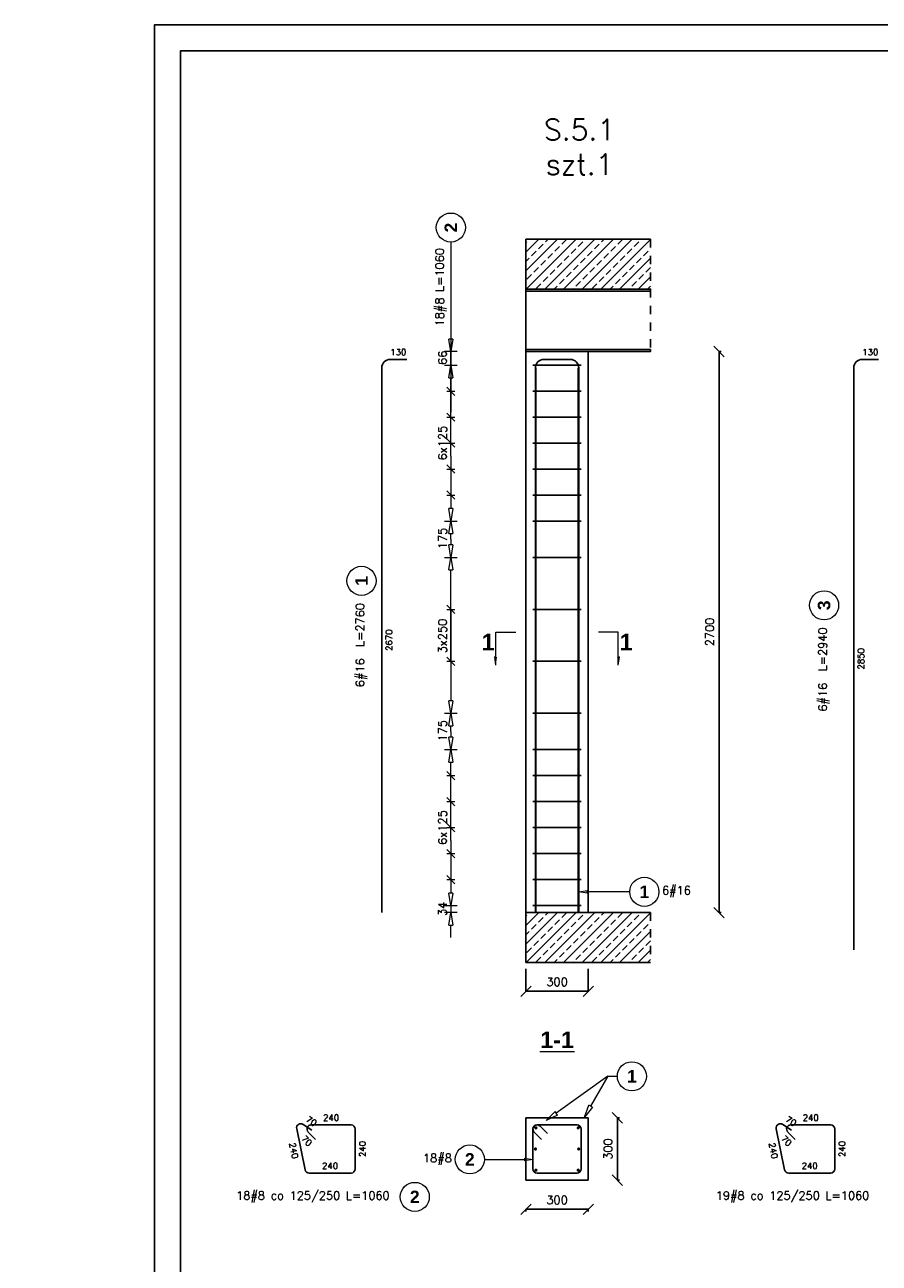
# Model space of a CAD drawing. Header units: millimetres. Extents: x -62590 to 46238, y 147773 to 522018.
# Tile 48 of 93: x 1238 to 5350, y 259958 to 265918. Entities that reach past the tile are written whole.
import ezdxf

# ---------------------------------------------------------------- set-up
doc = ezdxf.new("R2010")
doc.units = ezdxf.units.MM
doc.linetypes.add('DASHED', pattern=[2, 1, -1])
for name, color, linetype in [('!PB_Ramka', 7, 'Continuous'), ('AutoCAD_Structural_Detailing_deskowanie', 2, 'Continuous'), ('AutoCAD_Structural_Detailing_kształt pręta', 7, 'Continuous'), ('AutoCAD_Structural_Detailing_opis kształtu pręta', 7, 'Continuous'), ('AutoCAD_Structural_Detailing_opis rozkładu', 7, 'Continuous'), ('AutoCAD_Structural_Detailing_pręt wyrzucony', 7, 'Continuous'), ('AutoCAD_Structural_Detailing_pręty punktowe', 7, 'Continuous'), ('AutoCAD_Structural_Detailing_rozkład pręta', 7, 'Continuous'), ('AutoCAD_Structural_Detailing_symbole graficzne', 7, 'Continuous'), ('e-cad_cienkie', 1, 'Continuous')]:
    doc.layers.add(name, color=color, linetype=linetype)
doc.styles.add('style1', font='simplex.shx')
doc.styles.add('style3', font='arialbd.ttf')
doc.styles.add('style5', font='arialbd.ttf')
doc.dimstyles.new('RBCT DIM 20', dxfattribs={"dimtxt": 40, "dimasz": 50, "dimexe": 2.5, "dimexo": 150, "dimgap": 25, "dimtad": 1, "dimdec": 0, "dimzin": 1, "dimtxsty": 'style1', "dimblk": 'OBLIQUE', "dimcen": 50, "dimclrd": 8, "dimclre": 8, "dimclrt": 2, "dimadec": 0, "dimazin": 0, "dimtfac": 1, "dimtdec": 0, "dimtmove": 0, "dimatfit": 3, "dimfxl": 1, "dimarcsym": 0})

# ---------------------------------------------------------------- blocks, each defined once
blk = doc.blocks.new('_Oblique')
at = {"color": 0, "linetype": 'ByBlock', "lineweight": -2}
blk.add_line((-0.5, -0.5), (0.5, 0.5), dxfattribs=at)
blk = doc.blocks.new('*D37')
at = {"layer": 'AutoCAD_Structural_Detailing_deskowanie', "color": 8, "lineweight": -2}
for p, q in [((4579, 261645.3), (4579, 264345.3)), ((4589, 264345.3), (4581.5, 264345.3)), ((4589, 261645.3), (4581.5, 261645.3))]:
    blk.add_line(p, q, dxfattribs=at)
at = {"layer": 'Defpoints', "color": 0, "ltscale": 40}
for p in [(4439, 264345.3), (4579, 264345.3), (4439, 261645.3)]:
    blk.add_point(p, dxfattribs=at)
at = {"layer": 'AutoCAD_Structural_Detailing_deskowanie', "color": 8, "lineweight": -2, "ltscale": 40, "xscale": 50, "yscale": 50, "zscale": 50}
for p, rotation in [((4579, 264345.3), 90), ((4579, 261645.3), 270)]:
    blk.add_blockref('_Oblique', p, dxfattribs=dict(at, rotation=rotation))
at = {"layer": 'AutoCAD_Structural_Detailing_deskowanie', "color": 2, "ltscale": 40, "insert": (4534, 262995.3), "char_height": 40, "attachment_point": 5, "rotation": 90, "style": 'style1'}
blk.add_mtext('2700', dxfattribs=at)
blk = doc.blocks.new('*D38')
at = {"layer": 'AutoCAD_Structural_Detailing_deskowanie', "color": 8, "lineweight": -2}
for p, q in [((3649.5, 261375.3), (3649.5, 261264.3)), ((3949.5, 261375.3), (3949.5, 261264.3)), ((3649.5, 261266.8), (3949.5, 261266.8))]:
    blk.add_line(p, q, dxfattribs=at)
at = {"layer": 'Defpoints', "color": 0, "ltscale": 40}
for p in [(3649.5, 261525.3), (3949.5, 261525.3), (3949.5, 261266.8)]:
    blk.add_point(p, dxfattribs=at)
at = {"layer": 'AutoCAD_Structural_Detailing_deskowanie', "color": 8, "lineweight": -2, "ltscale": 40, "xscale": 50, "yscale": 50, "zscale": 50, "rotation": 180}
blk.add_blockref('_Oblique', (3649.5, 261266.8), dxfattribs=at)
at = {"layer": 'AutoCAD_Structural_Detailing_deskowanie', "color": 8, "lineweight": -2, "ltscale": 40, "xscale": 50, "yscale": 50, "zscale": 50}
blk.add_blockref('_Oblique', (3949.5, 261266.8), dxfattribs=at)
at = {"layer": 'AutoCAD_Structural_Detailing_deskowanie', "color": 2, "ltscale": 40, "insert": (3799.5, 261311.8), "char_height": 40, "attachment_point": 5, "style": 'style1'}
blk.add_mtext('300', dxfattribs=at)
blk = doc.blocks.new('*D39')
at = {"layer": 'AutoCAD_Structural_Detailing_deskowanie', "color": 8, "linetype": 'Continuous', "lineweight": -2}
for p, q in [((4089.5, 260357.5), (4089.5, 260657.5)), ((4099.5, 260657.5), (4092, 260657.5)), ((4099.5, 260357.5), (4092, 260357.5))]:
    blk.add_line(p, q, dxfattribs=at)
at = {"layer": 'Defpoints', "color": 0, "ltscale": 40}
for p in [(3949.5, 260657.5), (4089.5, 260657.5), (3949.5, 260357.5)]:
    blk.add_point(p, dxfattribs=at)
at = {"layer": 'AutoCAD_Structural_Detailing_deskowanie', "color": 8, "lineweight": -2, "ltscale": 40, "xscale": 50, "yscale": 50, "zscale": 50}
for p, rotation in [((4089.5, 260657.5), 90), ((4089.5, 260357.5), 270)]:
    blk.add_blockref('_Oblique', p, dxfattribs=dict(at, rotation=rotation))
at = {"layer": 'AutoCAD_Structural_Detailing_deskowanie', "color": 2, "ltscale": 40, "insert": (4044.5, 260507.5), "char_height": 40, "attachment_point": 5, "rotation": 90, "style": 'style1'}
blk.add_mtext('300', dxfattribs=at)
blk = doc.blocks.new('*D40')
at = {"layer": 'AutoCAD_Structural_Detailing_deskowanie', "color": 8, "linetype": 'Continuous', "lineweight": -2}
for p, q in [((3649.5, 260217.5), (3949.5, 260217.5)), ((3649.5, 260207.5), (3649.5, 260215)), ((3949.5, 260207.5), (3949.5, 260215))]:
    blk.add_line(p, q, dxfattribs=at)
at = {"layer": 'Defpoints', "color": 0, "ltscale": 40}
for p in [(3649.5, 260357.5), (3949.5, 260357.5), (3949.5, 260217.5)]:
    blk.add_point(p, dxfattribs=at)
at = {"layer": 'AutoCAD_Structural_Detailing_deskowanie', "color": 8, "lineweight": -2, "ltscale": 40, "xscale": 50, "yscale": 50, "zscale": 50, "rotation": 180}
blk.add_blockref('_Oblique', (3649.5, 260217.5), dxfattribs=at)
at = {"layer": 'AutoCAD_Structural_Detailing_deskowanie', "color": 8, "lineweight": -2, "ltscale": 40, "xscale": 50, "yscale": 50, "zscale": 50}
blk.add_blockref('_Oblique', (3949.5, 260217.5), dxfattribs=at)
at = {"layer": 'AutoCAD_Structural_Detailing_deskowanie', "color": 2, "ltscale": 40, "insert": (3799.5, 260262.5), "char_height": 40, "attachment_point": 5, "style": 'style1'}
blk.add_mtext('300', dxfattribs=at)
blk = doc.blocks.new('*U28')
at = {"color": 8}
blk.add_lwpolyline([(0, 0), (0, 297), (25, 297), (25, 594), (841, 594), (841, 0)], close=True, dxfattribs=at)
at = {"color": 3}
blk.add_lwpolyline([(30, 5), (836, 5), (836, 589), (30, 589)], close=True, dxfattribs=at)

msp = doc.modelspace()

# ---------------------------------------------------------------- hatches: boundary and pattern name
at = {"layer": 'AutoCAD_Structural_Detailing_pręty punktowe'}
h = msp.add_hatch(color=1, dxfattribs=at)
edge = h.paths.add_edge_path(flags=0)
edge.add_arc((3697.8, 260609.1), 8, 0, 360, ccw=False)
h = msp.add_hatch(color=1, dxfattribs=at)
edge = h.paths.add_edge_path(flags=0)
edge.add_arc((3901.1, 260609.1), 8, 0, 360, ccw=False)
h = msp.add_hatch(color=1, dxfattribs=at)
edge = h.paths.add_edge_path(flags=0)
edge.add_arc((3695.5, 260507.5), 8, 0, 360, ccw=False)
h = msp.add_hatch(color=1, dxfattribs=at)
edge = h.paths.add_edge_path(flags=0)
edge.add_arc((3903.5, 260507.5), 8, 0, 360, ccw=False)
h = msp.add_hatch(color=1, dxfattribs=at)
edge = h.paths.add_edge_path(flags=0)
edge.add_arc((3697.8, 260405.8), 8, 0, 360, ccw=False)
h = msp.add_hatch(color=1, dxfattribs=at)
edge = h.paths.add_edge_path(flags=0)
edge.add_arc((3901.1, 260405.8), 8, 0, 360, ccw=False)
at = {"layer": 'AutoCAD_Structural_Detailing_symbole graficzne', "linetype": 'Continuous', "lineweight": 0}
for points in [[(3504.9, 262835.3), (3504.9, 262875.3), (3510.6, 262875.3)], [(4094.1, 262835.3), (4094.1, 262875.3), (4088.4, 262875.3)]]:
    msp.add_hatch(color=7, dxfattribs=at).paths.add_polyline_path(points, flags=0)
at = {"layer": 'e-cad_cienkie', "linetype": 'ByBlock', "ltscale": 40}
h = msp.add_hatch(dxfattribs=at)
h.set_pattern_fill('ANSI33', color=8, scale=10)
h.set_pattern_definition([(45, (6786.026, 14267.375), (-44.90128, 44.90128), []), (45, (6830.93, 14267.375), (-44.90128, 44.90128), [31.75, -15.875])])
h.paths.add_polyline_path([(4249.5, 264885.3), (3649.5, 264885.3), (3649.5, 264645.3), (4249.5, 264645.3)])
h = msp.add_hatch(dxfattribs=at)
h.set_pattern_fill('ANSI33', color=8, scale=10)
h.set_pattern_definition([(45, (6786.026, 11027.375), (-44.90128, 44.90128), []), (45, (6830.93, 11027.375), (-44.90128, 44.90128), [31.75, -15.875])])
h.paths.add_polyline_path([(4249.5, 261645.3), (3649.5, 261645.3), (3649.5, 261405.3), (4249.5, 261405.3)])

# ---------------------------------------------------------------- linework, layer by layer
at = {"layer": 'AutoCAD_Structural_Detailing_deskowanie', "color": 2, "linetype": 'Continuous'}
for p, q in [((3949.5, 264345.3), (3649.5, 264345.3)), ((3649.5, 264345.3), (3649.5, 261645.3)), ((3949.5, 261645.3), (3949.5, 264345.3)), ((3649.5, 261645.3), (3949.5, 261645.3)), ((3949.5, 260657.5), (3649.5, 260657.5)), ((3649.5, 260657.5), (3649.5, 260357.5)), ((3949.5, 260657.5), (3649.5, 260657.5)), ((3649.5, 260657.5), (3649.5, 260357.5)), ((3949.5, 260357.5), (3949.5, 260657.5)), ((3949.5, 260357.5), (3949.5, 260657.5)), ((3649.5, 260357.5), (3949.5, 260357.5)), ((3649.5, 260357.5), (3949.5, 260357.5))]:
    msp.add_line(p, q, dxfattribs=at)
at = {"layer": 'AutoCAD_Structural_Detailing_deskowanie', "color": 0, "lineweight": 0}
msp.add_line((3716.2, 260976.6), (3882.8, 260976.6), dxfattribs=at)
at = {"layer": 'AutoCAD_Structural_Detailing_kształt pręta', "color": 3}
for p, q in [((3695.5, 261645.3, 73.4), (3695.5, 264267.3, 73.4)), ((3697.8, 261645.3, -28.3), (3697.8, 264267.3, -28.3)), ((3726.1, 264307.3), (3782.7, 264307.3, 56.6)), ((3735.5, 264307.3, 73.4), (3815.5, 264307.3, 73.4)), ((3863.5, 264307.3, 73.4), (3783.5, 264307.3, 73.4)), ((3872.9, 264307.3, 146.7), (3816.3, 264307.3, 90.2)), ((3901.1, 261645.3, 175), (3901.1, 264267.3, 175)), ((3903.5, 261645.3, 73.4), (3903.5, 264267.3, 73.4)), ((3703.5, 260623.5), (3895.5, 260623.5)), ((3683.5, 260411.5), (3683.5, 260603.5)), ((3724.7, 260554), (3689.3, 260589.3)), ((3717.6, 260617.6), (3753, 260582.3)), ((3915.5, 260603.5), (3915.5, 260411.5)), ((3895.5, 260391.5), (3703.5, 260391.5))]:
    msp.add_line(p, q, dxfattribs=at)
for centre, radius, start, end in [((3735.5, 264267.3, 73.4), 40, 90, 180), ((3703.5, 260603.5), 20, 90, 225), ((3703.5, 260603.5), 20, 45, 180), ((3895.5, 260603.5), 20, 0, 90), ((3703.5, 260411.5), 20, 180, 270), ((3895.5, 260411.5), 20, 270, 0)]:
    msp.add_arc(centre, radius, start, end, dxfattribs=at)
at = {"layer": 'AutoCAD_Structural_Detailing_kształt pręta', "color": 3, "extrusion": (0, 2.22045e-16, -1)}
msp.add_arc((-3863.5, 264267.3, -73.4), 40, 90, 180, dxfattribs=at)
at = {"layer": 'AutoCAD_Structural_Detailing_opis kształtu pręta', "color": 8, "lineweight": 0}
for p, q in [((3903.5, 261745.3), (3943.5, 261752)), ((3943.5, 261738.7), (3943.5, 261752)), ((3943.5, 261738.7), (3903.5, 261745.3)), ((4149.5, 261745.3), (3943.5, 261745.3)), ((3449.5, 260457.5), (3643.5, 260457.5)), ((3643.5, 260464.2), (3683.5, 260457.5)), ((3643.5, 260464.2), (3643.5, 260450.8)), ((3683.5, 260457.5), (3643.5, 260450.8))]:
    msp.add_line(p, q, dxfattribs=at)
for centre in [(4219.5, 261745.3), (3379.5, 260457.5)]:
    msp.add_circle(centre, 70, dxfattribs=at)
at = {"layer": 'AutoCAD_Structural_Detailing_opis rozkładu', "color": 8, "lineweight": 0}
for p, q in [((3288.2, 264871.6), (3288.2, 264052.6)), ((3288.2, 264465.3), (3288.2, 264405.3)), ((3288.2, 264345.3), (3278.2, 264405.3)), ((3298.2, 264405.3), (3278.2, 264405.3)), ((3298.2, 264405.3), (3288.2, 264345.3)), ((3318.2, 264345.3), (3258.2, 264345.3)), ((3288.2, 264279.3), (3288.2, 264345.3)), ((3258.2, 264279.3), (3318.2, 264279.3)), ((3278.2, 264219.3), (3288.2, 264279.3)), ((3288.2, 264279.3), (3298.2, 264219.3)), ((3278.2, 264219.3), (3298.2, 264219.3)), ((3288.2, 264154.3), (3288.2, 264219.3)), ((3308.2, 264134.3), (3268.2, 264174.3)), ((3268.2, 264154.3), (3308.2, 264154.3)), ((3288.2, 264029.3), (3288.2, 264154.3)), ((3308.2, 264009.3), (3268.2, 264049.3)), ((3268.2, 264029.3), (3308.2, 264029.3)), ((3288.2, 263904.3), (3288.2, 264029.3)), ((3308.2, 263884.3), (3268.2, 263924.3)), ((3268.2, 263904.3), (3308.2, 263904.3)), ((3288.2, 263841.8), (3288.2, 263904.3)), ((3288.2, 263841.8), (3288.2, 263779.3)), ((3268.2, 263799.3), (3308.2, 263759.3)), ((3268.2, 263779.3), (3308.2, 263779.3)), ((3288.2, 263779.3), (3288.2, 263654.3)), ((3268.2, 263674.3), (3308.2, 263634.3)), ((3268.2, 263654.3), (3308.2, 263654.3)), ((3288.2, 263654.3), (3288.2, 263589.3)), ((3288.2, 263529.3), (3278.2, 263589.3)), ((3298.2, 263589.3), (3278.2, 263589.3)), ((3298.2, 263589.3), (3288.2, 263529.3)), ((3258.2, 263529.3), (3318.2, 263529.3)), ((3258.2, 263529.3), (3318.2, 263529.3)), ((3278.2, 263469.3), (3288.2, 263529.3)), ((3288.2, 263529.3), (3298.2, 263469.3)), ((3278.2, 263469.3), (3298.2, 263469.3)), ((3288.2, 263441.8), (3288.2, 263469.3)), ((3288.2, 263441.8), (3288.2, 263414.3)), ((3288.2, 263354.3), (3278.2, 263414.3)), ((3298.2, 263414.3), (3278.2, 263414.3)), ((3298.2, 263414.3), (3288.2, 263354.3)), ((3258.2, 263354.3), (3318.2, 263354.3)), ((3258.2, 263354.3), (3318.2, 263354.3)), ((3278.2, 263294.3), (3288.2, 263354.3)), ((3288.2, 263354.3), (3298.2, 263294.3)), ((3278.2, 263294.3), (3298.2, 263294.3)), ((3288.2, 263104.3), (3288.2, 263294.3)), ((3308.2, 263084.3), (3268.2, 263124.3)), ((3268.2, 263104.3), (3308.2, 263104.3)), ((3288.2, 262854.3), (3288.2, 263104.3)), ((3288.2, 263104.3), (3288.2, 262854.3)), ((3268.2, 262874.3), (3308.2, 262834.3)), ((3268.2, 262854.3), (3308.2, 262854.3)), ((3288.2, 262854.3), (3288.2, 262664.3)), ((3288.2, 262604.3), (3278.2, 262664.3)), ((3298.2, 262664.3), (3278.2, 262664.3)), ((3298.2, 262664.3), (3288.2, 262604.3)), ((3258.2, 262604.3), (3318.2, 262604.3)), ((3258.2, 262604.3), (3318.2, 262604.3)), ((3278.2, 262544.3), (3288.2, 262604.3)), ((3288.2, 262604.3), (3298.2, 262544.3)), ((3278.2, 262544.3), (3298.2, 262544.3)), ((3288.2, 262516.8), (3288.2, 262544.3)), ((3288.2, 262429.3), (3278.2, 262489.3)), ((3298.2, 262489.3), (3278.2, 262489.3)), ((3288.2, 262516.8), (3288.2, 262489.3)), ((3298.2, 262489.3), (3288.2, 262429.3)), ((3258.2, 262429.3), (3318.2, 262429.3)), ((3258.2, 262429.3), (3318.2, 262429.3)), ((3278.2, 262369.3), (3288.2, 262429.3)), ((3288.2, 262429.3), (3298.2, 262369.3)), ((3278.2, 262369.3), (3298.2, 262369.3)), ((3288.2, 262304.3), (3288.2, 262369.3)), ((3308.2, 262284.3), (3268.2, 262324.3)), ((3268.2, 262304.3), (3308.2, 262304.3)), ((3288.2, 262179.3), (3288.2, 262304.3)), ((3308.2, 262159.3), (3268.2, 262199.3)), ((3268.2, 262179.3), (3308.2, 262179.3)), ((3288.2, 262054.3), (3288.2, 262179.3)), ((3308.2, 262034.3), (3268.2, 262074.3)), ((3268.2, 262054.3), (3308.2, 262054.3)), ((3288.2, 261991.8), (3288.2, 262054.3)), ((3288.2, 261991.8), (3288.2, 261929.3)), ((3268.2, 261949.3), (3308.2, 261909.3)), ((3268.2, 261929.3), (3308.2, 261929.3)), ((3288.2, 261929.3), (3288.2, 261804.3)), ((3268.2, 261824.3), (3308.2, 261784.3)), ((3268.2, 261804.3), (3308.2, 261804.3)), ((3288.2, 261804.3), (3288.2, 261739.3)), ((3288.2, 261679.3), (3278.2, 261739.3)), ((3298.2, 261739.3), (3278.2, 261739.3)), ((3298.2, 261739.3), (3288.2, 261679.3)), ((3258.2, 261679.3), (3318.2, 261679.3)), ((3318.2, 261645.3), (3258.2, 261645.3)), ((3278.2, 261585.3), (3288.2, 261645.3)), ((3288.2, 261679.3), (3288.2, 261645.3)), ((3288.2, 261645.3), (3298.2, 261585.3)), ((3278.2, 261585.3), (3298.2, 261585.3)), ((3288.2, 261525.3), (3288.2, 261585.3)), ((4043.5, 260857.5), (3795.3, 260679.2)), ((4043.5, 260857.5), (3960.8, 260713.3)), ((4043.5, 260857.5), (4089.5, 260857.5)), ((3746.6, 260644.2), (3789.5, 260687.3)), ((3801.1, 260671), (3789.5, 260687.3)), ((3931, 260661.2), (3952.1, 260718.2)), ((3969.5, 260708.3), (3931, 260661.2)), ((3969.5, 260708.3), (3952.1, 260718.2)), ((3801.1, 260671), (3746.6, 260644.2))]:
    msp.add_line(p, q, dxfattribs=at)
for centre in [(3288.2, 264941.6), (4159.5, 260857.5)]:
    msp.add_circle(centre, 70, dxfattribs=at)
at = {"layer": 'AutoCAD_Structural_Detailing_pręt wyrzucony', "color": 3}
for p, q in [((2955.8, 261645.3, 73.4), (2955.8, 264267.3, 73.4)), ((2995.8, 264307.3, 73.4), (3075.8, 264307.3, 73.4)), ((5226.8, 261465.3, 73.4), (5226.8, 264267.3, 73.4)), ((5266.8, 264307.3, 73.4), (5346.8, 264307.3, 73.4)), ((2577.2, 260626), (2618.8, 260598.4)), ((2616.1, 260623.5), (2808.1, 260623.5)), ((4885.1, 260626), (4926.8, 260598.4)), ((4924, 260623.5), (5116, 260623.5)), ((2586.6, 260407.5), (2546.5, 260605.3)), ((2637.3, 260554), (2601.9, 260589.3)), ((2828.1, 260603.5), (2828.1, 260411.5)), ((4894.6, 260407.5), (4854.5, 260605.3)), ((4945.2, 260554), (4909.9, 260589.3)), ((5136, 260603.5), (5136, 260411.5)), ((2808.1, 260391.5), (2606.2, 260391.5)), ((5116, 260391.5), (4914.2, 260391.5))]:
    msp.add_line(p, q, dxfattribs=at)
at = {"layer": 'AutoCAD_Structural_Detailing_pręt wyrzucony', "color": 8, "lineweight": 0}
for centre in [(2858.2, 263241.6), (5084.4, 263123.9), (3114.6, 260277)]:
    msp.add_circle(centre, 70, dxfattribs=at)
at = {"layer": 'AutoCAD_Structural_Detailing_pręt wyrzucony', "color": 3}
for centre, radius, start, end in [((2995.8, 264267.3, 73.4), 40, 90, 180), ((5266.8, 264267.3, 73.4), 40, 90, 180), ((2566.1, 260609.3), 20, 56.45916, 191.45916), ((2616.1, 260603.5), 20, 90, 225), ((2808.1, 260603.5), 20, 0, 90), ((4874.1, 260609.3), 20, 56.45916, 191.45916), ((4924, 260603.5), 20, 90, 225), ((5116, 260603.5), 20, 0, 90), ((2606.2, 260411.5), 20, 191.45916, 270), ((2808.1, 260411.5), 20, 270, 0), ((4914.2, 260411.5), 20, 191.45916, 270), ((5116, 260411.5), 20, 270, 0)]:
    msp.add_arc(centre, radius, start, end, dxfattribs=at)
at = {"layer": 'AutoCAD_Structural_Detailing_rozkład pręta', "color": 3, "linetype": 'ByBlock', "lineweight": 25}
for p, q in [((3703.5, 264279.3), (3683.5, 264279.3)), ((3703.5, 264279.3), (3683.5, 264279.3)), ((3717.6, 264279.3), (3683.5, 264279.3)), ((3724.7, 264279.3), (3689.3, 264279.3)), ((3703.5, 264279.3), (3895.5, 264279.3)), ((3895.5, 264279.3), (3703.5, 264279.3)), ((3717.6, 264279.3), (3753, 264279.3)), ((3915.5, 264279.3), (3895.5, 264279.3)), ((3915.5, 264279.3), (3895.5, 264279.3)), ((3703.5, 264154.3), (3683.5, 264154.3)), ((3703.5, 264154.3), (3683.5, 264154.3)), ((3717.6, 264154.3), (3683.5, 264154.3)), ((3724.7, 264154.3), (3689.3, 264154.3)), ((3703.5, 264154.3), (3895.5, 264154.3)), ((3895.5, 264154.3), (3703.5, 264154.3)), ((3717.6, 264154.3), (3753, 264154.3)), ((3915.5, 264154.3), (3895.5, 264154.3)), ((3915.5, 264154.3), (3895.5, 264154.3)), ((3703.5, 264029.3), (3683.5, 264029.3)), ((3703.5, 264029.3), (3683.5, 264029.3)), ((3717.6, 264029.3), (3683.5, 264029.3)), ((3724.7, 264029.3), (3689.3, 264029.3)), ((3703.5, 264029.3), (3895.5, 264029.3)), ((3895.5, 264029.3), (3703.5, 264029.3)), ((3717.6, 264029.3), (3753, 264029.3)), ((3915.5, 264029.3), (3895.5, 264029.3)), ((3915.5, 264029.3), (3895.5, 264029.3)), ((3703.5, 263904.3), (3683.5, 263904.3)), ((3703.5, 263904.3), (3683.5, 263904.3)), ((3717.6, 263904.3), (3683.5, 263904.3)), ((3724.7, 263904.3), (3689.3, 263904.3)), ((3703.5, 263904.3), (3895.5, 263904.3)), ((3895.5, 263904.3), (3703.5, 263904.3)), ((3717.6, 263904.3), (3753, 263904.3)), ((3915.5, 263904.3), (3895.5, 263904.3)), ((3915.5, 263904.3), (3895.5, 263904.3)), ((3703.5, 263779.3), (3683.5, 263779.3)), ((3703.5, 263779.3), (3683.5, 263779.3)), ((3717.6, 263779.3), (3683.5, 263779.3)), ((3724.7, 263779.3), (3689.3, 263779.3)), ((3703.5, 263779.3), (3895.5, 263779.3)), ((3895.5, 263779.3), (3703.5, 263779.3)), ((3717.6, 263779.3), (3753, 263779.3)), ((3915.5, 263779.3), (3895.5, 263779.3)), ((3915.5, 263779.3), (3895.5, 263779.3)), ((3703.5, 263654.3), (3683.5, 263654.3)), ((3703.5, 263654.3), (3683.5, 263654.3)), ((3717.6, 263654.3), (3683.5, 263654.3)), ((3724.7, 263654.3), (3689.3, 263654.3)), ((3703.5, 263654.3), (3895.5, 263654.3)), ((3895.5, 263654.3), (3703.5, 263654.3)), ((3717.6, 263654.3), (3753, 263654.3)), ((3915.5, 263654.3), (3895.5, 263654.3)), ((3915.5, 263654.3), (3895.5, 263654.3)), ((3703.5, 263529.3), (3683.5, 263529.3)), ((3703.5, 263529.3), (3683.5, 263529.3)), ((3717.6, 263529.3), (3683.5, 263529.3)), ((3724.7, 263529.3), (3689.3, 263529.3)), ((3703.5, 263529.3), (3895.5, 263529.3)), ((3895.5, 263529.3), (3703.5, 263529.3)), ((3717.6, 263529.3), (3753, 263529.3)), ((3915.5, 263529.3), (3895.5, 263529.3)), ((3915.5, 263529.3), (3895.5, 263529.3)), ((3703.5, 263354.3), (3683.5, 263354.3)), ((3703.5, 263354.3), (3683.5, 263354.3)), ((3717.6, 263354.3), (3683.5, 263354.3)), ((3724.7, 263354.3), (3689.3, 263354.3)), ((3703.5, 263354.3), (3895.5, 263354.3)), ((3895.5, 263354.3), (3703.5, 263354.3)), ((3717.6, 263354.3), (3753, 263354.3)), ((3915.5, 263354.3), (3895.5, 263354.3)), ((3915.5, 263354.3), (3895.5, 263354.3)), ((3703.5, 263104.3), (3683.5, 263104.3)), ((3703.5, 263104.3), (3683.5, 263104.3)), ((3717.6, 263104.3), (3683.5, 263104.3)), ((3724.7, 263104.3), (3689.3, 263104.3)), ((3703.5, 263104.3), (3895.5, 263104.3)), ((3895.5, 263104.3), (3703.5, 263104.3)), ((3717.6, 263104.3), (3753, 263104.3)), ((3915.5, 263104.3), (3895.5, 263104.3)), ((3915.5, 263104.3), (3895.5, 263104.3)), ((3703.5, 262854.3), (3683.5, 262854.3)), ((3703.5, 262854.3), (3683.5, 262854.3)), ((3717.6, 262854.3), (3683.5, 262854.3)), ((3724.7, 262854.3), (3689.3, 262854.3)), ((3703.5, 262854.3), (3895.5, 262854.3)), ((3895.5, 262854.3), (3703.5, 262854.3)), ((3717.6, 262854.3), (3753, 262854.3)), ((3915.5, 262854.3), (3895.5, 262854.3)), ((3915.5, 262854.3), (3895.5, 262854.3)), ((3703.5, 262604.3), (3683.5, 262604.3)), ((3703.5, 262604.3), (3683.5, 262604.3)), ((3717.6, 262604.3), (3683.5, 262604.3)), ((3724.7, 262604.3), (3689.3, 262604.3)), ((3703.5, 262604.3), (3895.5, 262604.3)), ((3895.5, 262604.3), (3703.5, 262604.3)), ((3717.6, 262604.3), (3753, 262604.3)), ((3915.5, 262604.3), (3895.5, 262604.3)), ((3915.5, 262604.3), (3895.5, 262604.3)), ((3703.5, 262429.3), (3683.5, 262429.3)), ((3703.5, 262429.3), (3683.5, 262429.3)), ((3717.6, 262429.3), (3683.5, 262429.3)), ((3724.7, 262429.3), (3689.3, 262429.3)), ((3703.5, 262429.3), (3895.5, 262429.3)), ((3895.5, 262429.3), (3703.5, 262429.3)), ((3717.6, 262429.3), (3753, 262429.3)), ((3915.5, 262429.3), (3895.5, 262429.3)), ((3915.5, 262429.3), (3895.5, 262429.3)), ((3703.5, 262304.3), (3683.5, 262304.3)), ((3703.5, 262304.3), (3683.5, 262304.3)), ((3717.6, 262304.3), (3683.5, 262304.3)), ((3724.7, 262304.3), (3689.3, 262304.3)), ((3703.5, 262304.3), (3895.5, 262304.3)), ((3895.5, 262304.3), (3703.5, 262304.3)), ((3717.6, 262304.3), (3753, 262304.3)), ((3915.5, 262304.3), (3895.5, 262304.3)), ((3915.5, 262304.3), (3895.5, 262304.3)), ((3703.5, 262179.3), (3683.5, 262179.3)), ((3703.5, 262179.3), (3683.5, 262179.3)), ((3717.6, 262179.3), (3683.5, 262179.3)), ((3724.7, 262179.3), (3689.3, 262179.3)), ((3703.5, 262179.3), (3895.5, 262179.3)), ((3895.5, 262179.3), (3703.5, 262179.3)), ((3717.6, 262179.3), (3753, 262179.3)), ((3915.5, 262179.3), (3895.5, 262179.3)), ((3915.5, 262179.3), (3895.5, 262179.3)), ((3703.5, 262054.3), (3683.5, 262054.3)), ((3703.5, 262054.3), (3683.5, 262054.3)), ((3717.6, 262054.3), (3683.5, 262054.3)), ((3724.7, 262054.3), (3689.3, 262054.3)), ((3703.5, 262054.3), (3895.5, 262054.3)), ((3895.5, 262054.3), (3703.5, 262054.3)), ((3717.6, 262054.3), (3753, 262054.3)), ((3915.5, 262054.3), (3895.5, 262054.3)), ((3915.5, 262054.3), (3895.5, 262054.3)), ((3703.5, 261929.3), (3683.5, 261929.3)), ((3703.5, 261929.3), (3683.5, 261929.3)), ((3717.6, 261929.3), (3683.5, 261929.3)), ((3724.7, 261929.3), (3689.3, 261929.3)), ((3703.5, 261929.3), (3895.5, 261929.3)), ((3895.5, 261929.3), (3703.5, 261929.3)), ((3717.6, 261929.3), (3753, 261929.3)), ((3915.5, 261929.3), (3895.5, 261929.3)), ((3915.5, 261929.3), (3895.5, 261929.3)), ((3703.5, 261804.3), (3683.5, 261804.3)), ((3703.5, 261804.3), (3683.5, 261804.3)), ((3717.6, 261804.3), (3683.5, 261804.3)), ((3724.7, 261804.3), (3689.3, 261804.3)), ((3703.5, 261804.3), (3895.5, 261804.3)), ((3895.5, 261804.3), (3703.5, 261804.3)), ((3717.6, 261804.3), (3753, 261804.3)), ((3915.5, 261804.3), (3895.5, 261804.3)), ((3915.5, 261804.3), (3895.5, 261804.3)), ((3703.5, 261679.3), (3683.5, 261679.3)), ((3703.5, 261679.3), (3683.5, 261679.3)), ((3717.6, 261679.3), (3683.5, 261679.3)), ((3724.7, 261679.3), (3689.3, 261679.3)), ((3703.5, 261679.3), (3895.5, 261679.3)), ((3895.5, 261679.3), (3703.5, 261679.3)), ((3717.6, 261679.3), (3753, 261679.3)), ((3915.5, 261679.3), (3895.5, 261679.3)), ((3915.5, 261679.3), (3895.5, 261679.3))]:
    msp.add_line(p, q, dxfattribs=at)
at = {"layer": 'AutoCAD_Structural_Detailing_symbole graficzne', "color": 7, "linetype": 'Continuous', "lineweight": 0}
for p, q in [((3504.9, 262995.3), (3600.9, 262995.3)), ((3504.9, 262835.3), (3504.9, 262995.3)), ((4094.1, 262995.3), (3998.1, 262995.3)), ((4094.1, 262835.3), (4094.1, 262995.3)), ((3504.9, 262875.3), (3499.2, 262875.3)), ((3504.9, 262835.3), (3499.2, 262875.3)), ((4094.1, 262875.3), (4099.8, 262875.3)), ((4094.1, 262835.3), (4099.8, 262875.3))]:
    msp.add_line(p, q, dxfattribs=at)
at = {"layer": 'AutoCAD_Structural_Detailing_symbole graficzne', "color": 0, "lineweight": 0}
msp.add_line((3716.2, 260976.6), (3882.8, 260976.6), dxfattribs=at)
at = {"layer": 'e-cad_cienkie', "color": 8, "linetype": 'DASHED', "ltscale": 40}
for p, q in [((4249.5, 264885.3), (4249.5, 264645.3)), ((4249.5, 264645.3), (4249.5, 264345.3)), ((4249.5, 261645.3), (4249.5, 261405.3))]:
    msp.add_line(p, q, dxfattribs=at)
at = {"layer": 'e-cad_cienkie', "color": 1, "linetype": 'ByBlock', "ltscale": 40}
for points in [[(4249.5, 264885.3), (3649.5, 264885.3), (3649.5, 264645.3), (4249.5, 264645.3)], [(4249.5, 264635.3), (4249.5, 264645.3), (3649.5, 264645.3), (3649.5, 264345.3), (4249.5, 264345.3), (4249.5, 264355.3)], [(4249.5, 264635.3), (3649.5, 264635.3), (3649.5, 264355.3), (4249.5, 264355.3)], [(4249.5, 261645.3), (3649.5, 261645.3), (3649.5, 261405.3), (4249.5, 261405.3)]]:
    msp.add_lwpolyline(points, dxfattribs=at)

# ---------------------------------------------------------------- block references
at = {"layer": '!PB_Ramka', "xscale": 25, "yscale": 25, "zscale": 25}
msp.add_blockref('*U28', (1238, 251067.6), dxfattribs=at)

# ---------------------------------------------------------------- texts
at = {"color": 1, "insert": (3907.8, 265462.6), "char_height": 100, "attachment_point": 2, "style": 'style1'}
msp.add_mtext('S.5.1\\Pszt.1', dxfattribs=at)
at = {"layer": 'AutoCAD_Structural_Detailing_deskowanie', "color": 73, "insert": (3799.5, 261032.9), "char_height": 80, "attachment_point": 5, "style": 'style5'}
msp.add_mtext('1-1', dxfattribs=at)
at = {"layer": 'AutoCAD_Structural_Detailing_opis kształtu pręta', "color": 1, "char_height": 60, "attachment_point": 5, "style": 'style3'}
for s, insert in [('1', (4219.5, 261745.3)), ('2', (3379.5, 260457.5))]:
    msp.add_mtext(s, dxfattribs=dict(at, insert=insert))
at = {"layer": 'AutoCAD_Structural_Detailing_opis kształtu pręta', "color": 2, "char_height": 40, "attachment_point": 5, "style": 'style1'}
for s, insert in [('6#16  ', (4374.3, 261745.3)), ('18#8  ', (3223.8, 260457.5))]:
    msp.add_mtext(s, dxfattribs=dict(at, insert=insert))
at = {"layer": 'AutoCAD_Structural_Detailing_opis rozkładu', "color": 1, "insert": (3288.2, 264941.6), "char_height": 60, "attachment_point": 5, "rotation": 90, "style": 'style3'}
msp.add_mtext('2', dxfattribs=at)
at = {"layer": 'AutoCAD_Structural_Detailing_opis rozkładu', "color": 2, "char_height": 40, "rotation": 90, "style": 'style1'}
for s, insert, attachment_point in [('18#8 L=1060', (3241.5, 264654.5), 5), ('66', (3268.2, 264280.9), 7), ('6x125', (3268.2, 263821.5), 7), ('175', (3268.2, 263394.2), 7), ('3x250', (3268.2, 262892.7), 7), ('175', (3268.2, 262469.2), 7), ('6x125', (3268.2, 261971.5), 7), ('34', (3268.2, 261629), 7)]:
    msp.add_mtext(s, dxfattribs=dict(at, insert=insert, attachment_point=attachment_point))
at = {"layer": 'AutoCAD_Structural_Detailing_opis rozkładu', "color": 1, "insert": (4159.5, 260857.5), "char_height": 60, "attachment_point": 5, "style": 'style3'}
msp.add_mtext('1', dxfattribs=at)
at = {"layer": 'AutoCAD_Structural_Detailing_pręt wyrzucony', "color": 2, "attachment_point": 5, "style": 'style1'}
for s, insert, char_height in [('130', (3035.8, 264342.3, 73.4), 30), ('130', (5306.8, 264342.3, 73.4), 30), ('240', (2712.1, 260658.5), 30), ('240', (5020, 260658.5), 30), ('240', (2707.1, 260426.5), 30), ('240', (5015.1, 260426.5), 30), ('18#8 co 125/250 L=1060', (2624.6, 260277), 40), ('19#8 co 125/250 L=1060', (4932.6, 260277), 40)]:
    msp.add_mtext(s, dxfattribs=dict(at, insert=insert, char_height=char_height))
at = {"layer": 'AutoCAD_Structural_Detailing_pręt wyrzucony', "color": 1, "char_height": 60, "attachment_point": 5, "rotation": 90, "style": 'style3'}
for s, insert in [('1', (2858.2, 263241.6)), ('3', (5084.4, 263123.9))]:
    msp.add_mtext(s, dxfattribs=dict(at, insert=insert))
at = {"layer": 'AutoCAD_Structural_Detailing_pręt wyrzucony', "color": 2, "attachment_point": 5, "style": 'style1'}
for s, insert, char_height, rotation in [('6#16  L=2760', (2858.2, 262932.5), 40, 90), ('2670', (2990.8, 262956.3, 73.4), 30, 90), ('6#16  L=2940', (5084.4, 262814.9), 40, 90), ('2850', (5261.8, 262866.3, 73.4), 30, 90), ('70', (2617.3, 260641.3), 30, 326.45916), ('70', (4925.3, 260641.3), 30, 326.45916), ('70', (2594.8, 260546.9), 30, 315), ('70', (4902.8, 260546.9), 30, 315), ('240', (2532.3, 260499.5), 30, 281.45916), ('240', (2863.1, 260507.5), 30, 90), ('240', (4840.2, 260499.5), 30, 281.45916), ('240', (5171, 260507.5), 30, 90)]:
    msp.add_mtext(s, dxfattribs=dict(at, insert=insert, char_height=char_height, rotation=rotation))
at = {"layer": 'AutoCAD_Structural_Detailing_pręt wyrzucony', "color": 1, "insert": (3114.6, 260277), "char_height": 60, "attachment_point": 5, "style": 'style3'}
msp.add_mtext('2', dxfattribs=at)
at = {"layer": 'AutoCAD_Structural_Detailing_symbole graficzne', "color": 1, "char_height": 80, "attachment_point": 5, "style": 'style5'}
for s, insert in [('1', (3467.6, 262947.1)), ('1', (4131.4, 262947.1)), ('1-1', (3799.5, 261032.9))]:
    msp.add_mtext(s, dxfattribs=dict(at, insert=insert))

# ---------------------------------------------------------------- dimensions: what is measured, and where the dimension line sits
at = {"layer": 'AutoCAD_Structural_Detailing_deskowanie'}
for p1, p2, distance, override, picture, middle in [((4439, 261645.3), (4439, 264345.3), -140, {"dimscale": 1, "dimtmove": 1}, '*D37', (4534, 262995.3)), ((3649.5, 261525.3), (3949.5, 261525.3), -258.6, {"dimtmove": 1}, '*D38', (3799.5, 261311.8))]:
    dim = msp.add_aligned_dim(p1=p1, p2=p2, distance=distance, dimstyle='RBCT DIM 20', override=override, dxfattribs=at)
    dim.commit()
    dim.dimension.update_dxf_attribs({"geometry": picture, "text_midpoint": middle})
at = {"layer": 'AutoCAD_Structural_Detailing_deskowanie', "color": 2, "linetype": 'Continuous'}
for p1, p2, picture, middle in [((3949.5, 260357.5), (3949.5, 260657.5), '*D39', (4044.5, 260507.5)), ((3649.5, 260357.5), (3949.5, 260357.5), '*D40', (3799.5, 260262.5))]:
    dim = msp.add_aligned_dim(p1=p1, p2=p2, distance=-140, dimstyle='RBCT DIM 20', override={"dimscale": 1, "dimtmove": 1}, dxfattribs=at)
    dim.commit()
    dim.dimension.update_dxf_attribs({"geometry": picture, "text_midpoint": middle})

doc.saveas('drawing.dxf')
